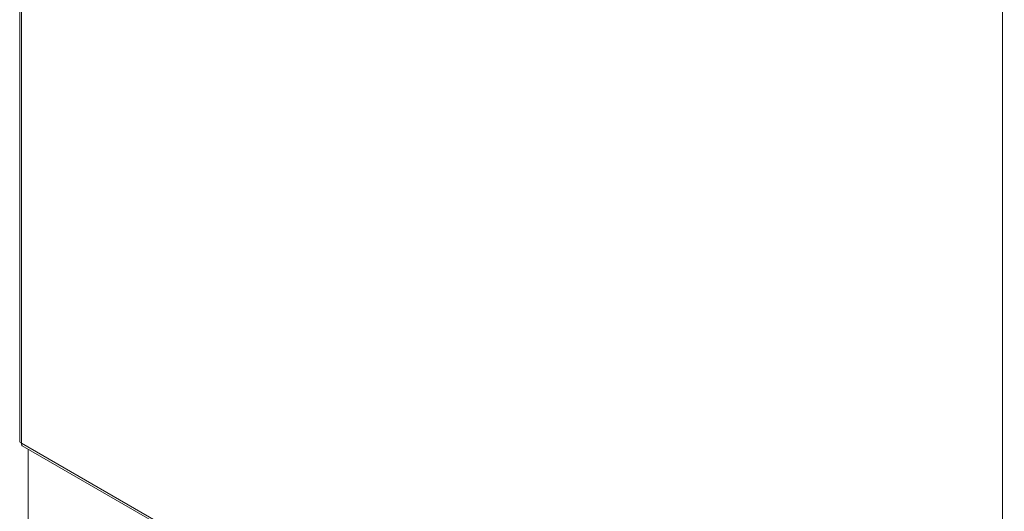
# Model space of a CAD drawing. Header units: inches. Extents: x 10 to 331, y 10 to 212.
# Tile 122 of 145: x 298 to 311, y 98 to 105. Entities that reach past the tile are written whole.
import ezdxf

# ---------------------------------------------------------------- set-up
doc = ezdxf.new("R2010")
doc.units = ezdxf.units.IN
doc.header["$LTSCALE"] = 20
doc.header["$MEASUREMENT"] = 0
doc.layers.add('Visible (ANSI)', color=7, linetype='Continuous', lineweight=5)
doc.layers.add('Visible Narrow (ANSI)', color=7, linetype='Continuous', lineweight=5)

msp = doc.modelspace()

# ---------------------------------------------------------------- linework, layer by layer
at = {"layer": 'Visible (ANSI)'}
for p, q in [((297.852, 133.078), (297.852, 99.27)), ((297.887, 99.21), (311.218, 91.533)), ((297.967, 95.973), (297.967, 99.164))]:
    msp.add_line(p, q, dxfattribs=at)
msp.add_open_spline([(297.877, 99.244), (297.861, 99.25), (297.852, 99.26), (297.852, 99.27)], degree=3, dxfattribs=at)
msp.add_open_spline([(297.887, 99.21), (297.884, 99.212), (297.881, 99.214), (297.88, 99.217), (297.876, 99.224), (297.875, 99.233), (297.877, 99.244)], degree=3, knots=[0.7834645, 0.7834645, 0.7834645, 0.7834645, 1.04908, 1.04908, 1.04908, 1.5707963, 1.5707963, 1.5707963, 1.5707963], dxfattribs=at)
at = {"layer": 'Visible Narrow (ANSI)'}
for p, q in [((297.877, 133.036), (297.877, 99.244)), ((311.194, 91.575), (311.194, 125.367)), ((297.877, 99.244), (311.194, 91.575))]:
    msp.add_line(p, q, dxfattribs=at)

doc.saveas('drawing.dxf')
